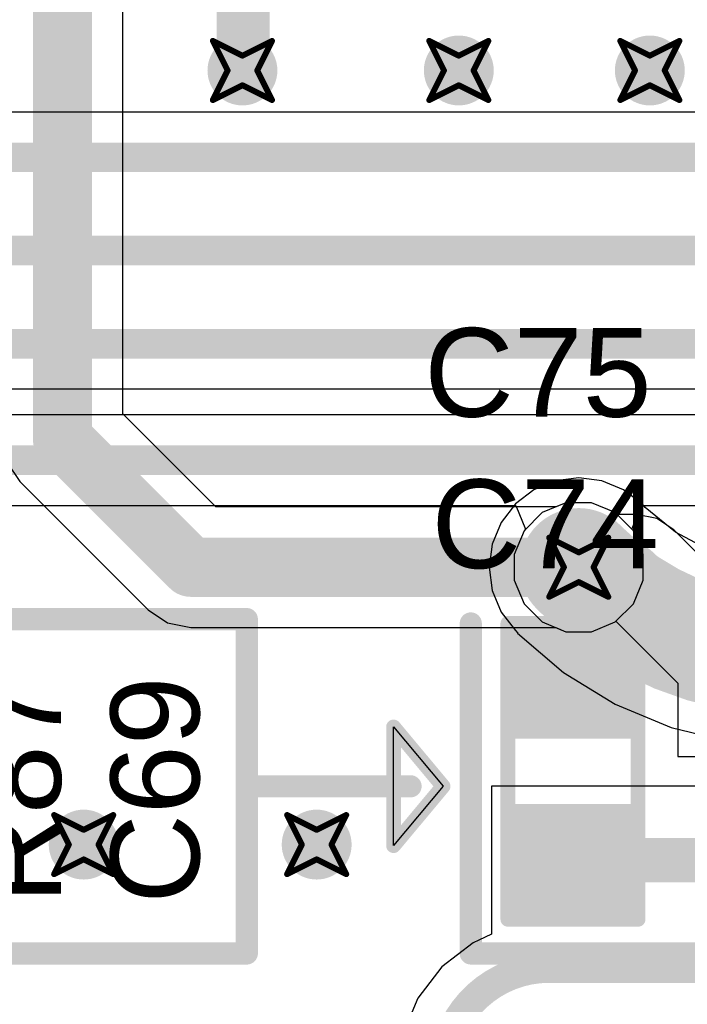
# Model space of a CAD drawing. Header units: inches. Extents: x -0.03 to 9.71, y 0 to 4.44.
# Tile 99 of 118: x 2.79 to 3.02, y 1.52 to 1.85. Entities that reach past the tile are written whole.
import ezdxf

# ---------------------------------------------------------------- set-up
doc = ezdxf.new("R2010")
doc.units = ezdxf.units.IN
doc.header["$MEASUREMENT"] = 0
for name, color, linetype in [('Bottom Layer', 5, 'Continuous'), ('Drill Drawing', 1, 'Continuous'), ('Layer 1', 16, 'Continuous'), ('Layer 2', 76, 'Continuous'), ('Top Layer', 1, 'Continuous'), ('Top Overlay', 2, 'Continuous'), ('Top Paste', 8, 'Continuous'), ('Top Solder', 216, 'Continuous'), ('Via Holes', 16, 'Continuous')]:
    doc.layers.add(name, color=color, linetype=linetype)
doc.styles.add('Arial', font='txt', dxfattribs={"height": 0.2})

# ---------------------------------------------------------------- blocks, each defined once
blk = doc.blocks.new('S______B______7')
at = {"layer": 'Top Layer'}
for points in [[(-0.045, -0.0175), (-0.045, 0.0175), (-0.015, 0.0175), (-0.015, -0.0175)], [(0.015, -0.0175), (0.015, 0.0175), (0.045, 0.0175), (0.045, -0.0175)]]:
    blk.add_hatch(color=1, dxfattribs=at).paths.add_polyline_path(points)
at = {"layer": 'Top Paste'}
for points in [[(-0.045, -0.0175), (-0.045, 0.0175), (-0.015, 0.0175), (-0.015, -0.0175)], [(0.015, -0.0175), (0.015, 0.0175), (0.045, 0.0175), (0.045, -0.0175)]]:
    blk.add_hatch(color=8, dxfattribs=at).paths.add_polyline_path(points)
at = {"layer": 'Top Solder'}
for points in [[(-0.049, -0.0215), (-0.049, 0.0215), (-0.011, 0.0215), (-0.011, -0.0215)], [(0.011, -0.0215), (0.011, 0.0215), (0.049, 0.0215), (0.049, -0.0215)]]:
    blk.add_hatch(color=216, dxfattribs=at).paths.add_polyline_path(points)
at = {"layer": 'Top Overlay', "const_width": 0.005}
for points in [[(0.05, 0.022), (-0.05, 0.022)], [(-0.05, -0.022), (-0.05, 0.022)], [(0.05, -0.022), (0.05, 0.022)], [(0.05, -0.022), (-0.05, -0.022)]]:
    blk.add_lwpolyline(points, dxfattribs=at)
at = {"layer": 'Top Overlay', "const_width": 0.0025}
for points in [[(-0.05125, 0.022, 1), (-0.04875, 0.022, 1)], [(-0.05125, 0.022, 1), (-0.04875, 0.022, 1)], [(0.04875, 0.022, 1), (0.05125, 0.022, 1)], [(0.04875, 0.022, 1), (0.05125, 0.022, 1)], [(-0.05125, -0.022, 1), (-0.04875, -0.022, 1)], [(-0.05125, -0.022, 1), (-0.04875, -0.022, 1)], [(0.04875, -0.022, 1), (0.05125, -0.022, 1)], [(0.04875, -0.022, 1), (0.05125, -0.022, 1)]]:
    blk.add_lwpolyline(points, format="xyb", close=True, dxfattribs=at)

msp = doc.modelspace()

# ---------------------------------------------------------------- hatches: boundary and pattern name
at = {"layer": 'Bottom Layer'}
h = msp.add_hatch(color=5, dxfattribs=at)
edge = h.paths.add_edge_path()
edge.add_arc((2.86782, 1.83646), 0.01181, 0, 360)
h = msp.add_hatch(color=5, dxfattribs=at)
edge = h.paths.add_edge_path()
edge.add_arc((2.94095, 1.83646), 0.01181, 0, 360)
h = msp.add_hatch(color=5, dxfattribs=at)
edge = h.paths.add_edge_path()
edge.add_arc((3.00551, 1.83646), 0.01181, 0, 360)
h = msp.add_hatch(color=5, dxfattribs=at)
edge = h.paths.add_edge_path()
edge.add_arc((2.98148, 1.66854), 0.01181, 0, 360)
h = msp.add_hatch(color=5, dxfattribs=at)
edge = h.paths.add_edge_path()
edge.add_arc((2.81417, 1.5748), 0.01181, 0, 360)
h = msp.add_hatch(color=5, dxfattribs=at)
edge = h.paths.add_edge_path()
edge.add_arc((2.89291, 1.5748), 0.01181, 0, 360)
at = {"layer": 'Layer 1'}
h = msp.add_hatch(color=16, dxfattribs=at)
edge = h.paths.add_edge_path()
edge.add_arc((2.86782, 1.83646), 0.01181, 0, 360)
h = msp.add_hatch(color=16, dxfattribs=at)
edge = h.paths.add_edge_path()
edge.add_arc((2.94095, 1.83646), 0.01181, 0, 360)
h = msp.add_hatch(color=16, dxfattribs=at)
edge = h.paths.add_edge_path()
edge.add_arc((3.00551, 1.83646), 0.01181, 0, 360)
h = msp.add_hatch(color=16, dxfattribs=at)
edge = h.paths.add_edge_path()
edge.add_arc((2.98148, 1.66854), 0.01181, 0, 360)
h = msp.add_hatch(color=16, dxfattribs=at)
edge = h.paths.add_edge_path()
edge.add_arc((2.81417, 1.5748), 0.01181, 0, 360)
h = msp.add_hatch(color=16, dxfattribs=at)
edge = h.paths.add_edge_path()
edge.add_arc((2.89291, 1.5748), 0.01181, 0, 360)
at = {"layer": 'Layer 2'}
h = msp.add_hatch(color=76, dxfattribs=at)
edge = h.paths.add_edge_path()
edge.add_arc((2.86782, 1.83646), 0.01181, 0, 360)
h = msp.add_hatch(color=76, dxfattribs=at)
edge = h.paths.add_edge_path()
edge.add_arc((2.94095, 1.83646), 0.01181, 0, 360)
h = msp.add_hatch(color=76, dxfattribs=at)
edge = h.paths.add_edge_path()
edge.add_arc((3.00551, 1.83646), 0.01181, 0, 360)
h = msp.add_hatch(color=76, dxfattribs=at)
edge = h.paths.add_edge_path()
edge.add_arc((2.98148, 1.66854), 0.01181, 0, 360)
h = msp.add_hatch(color=76, dxfattribs=at)
edge = h.paths.add_edge_path()
edge.add_arc((2.81417, 1.5748), 0.01181, 0, 360)
h = msp.add_hatch(color=76, dxfattribs=at)
edge = h.paths.add_edge_path()
edge.add_arc((2.89291, 1.5748), 0.01181, 0, 360)
at = {"layer": 'Top Layer'}
h = msp.add_hatch(color=1, dxfattribs=at)
edge = h.paths.add_edge_path()
edge.add_arc((2.86782, 1.83646), 0.01181, 0, 360)
h = msp.add_hatch(color=1, dxfattribs=at)
edge = h.paths.add_edge_path()
edge.add_arc((2.94095, 1.83646), 0.01181, 0, 360)
h = msp.add_hatch(color=1, dxfattribs=at)
edge = h.paths.add_edge_path()
edge.add_arc((3.00551, 1.83646), 0.01181, 0, 360)
h = msp.add_hatch(color=1, dxfattribs=at)
edge = h.paths.add_edge_path()
edge.add_arc((2.98148, 1.66854), 0.01181, 0, 360)
h = msp.add_hatch(color=1, dxfattribs=at)
edge = h.paths.add_edge_path()
edge.add_arc((2.81417, 1.5748), 0.01181, 0, 360)
h = msp.add_hatch(color=1, dxfattribs=at)
edge = h.paths.add_edge_path()
edge.add_arc((2.89291, 1.5748), 0.01181, 0, 360)
at = {"layer": 'Via Holes'}
h = msp.add_hatch(color=7, dxfattribs=at)
edge = h.paths.add_edge_path()
edge.add_arc((2.86782, 1.83646), 0.00591, 0, 360)
h = msp.add_hatch(color=7, dxfattribs=at)
edge = h.paths.add_edge_path()
edge.add_arc((2.94095, 1.83646), 0.00591, 0, 360)
h = msp.add_hatch(color=7, dxfattribs=at)
edge = h.paths.add_edge_path()
edge.add_arc((3.00551, 1.83646), 0.00591, 0, 360)
h = msp.add_hatch(color=7, dxfattribs=at)
edge = h.paths.add_edge_path()
edge.add_arc((2.98148, 1.66854), 0.00591, 0, 360)
h = msp.add_hatch(color=7, dxfattribs=at)
edge = h.paths.add_edge_path()
edge.add_arc((2.81417, 1.5748), 0.00591, 0, 360)
h = msp.add_hatch(color=7, dxfattribs=at)
edge = h.paths.add_edge_path()
edge.add_arc((2.89291, 1.5748), 0.00591, 0, 360)

# ---------------------------------------------------------------- linework, layer by layer
at = {"layer": 'Bottom Layer'}
for p, q in [((3.09705, 1.82238), (2.78091, 1.82238)), ((2.68091, 1.7288), (3.16004, 1.7288)), ((2.97714, 1.69035), (2.96912, 1.68703)), ((2.98582, 1.69035), (2.97714, 1.69035)), ((2.99383, 1.68703), (2.98582, 1.69035)), ((2.96912, 1.68703), (2.96299, 1.6809)), ((2.99997, 1.6809), (2.99383, 1.68703)), ((2.96299, 1.6809), (2.95967, 1.67288)), ((3.00329, 1.67288), (2.99997, 1.6809)), ((2.95967, 1.67288), (2.95967, 1.66421)), ((3.00329, 1.66421), (3.00329, 1.67288)), ((2.95967, 1.66421), (2.96299, 1.65619)), ((2.99997, 1.65619), (3.00329, 1.66421)), ((2.96299, 1.65619), (2.96912, 1.65005)), ((2.99383, 1.65005), (2.99997, 1.65619)), ((2.96912, 1.65005), (2.97714, 1.64673)), ((2.98582, 1.64673), (2.99383, 1.65005)), ((2.97714, 1.64673), (2.98582, 1.64673))]:
    msp.add_line(p, q, dxfattribs=at)
at = {"layer": 'Bottom Layer', "const_width": 0.01}
for points in [[(1.9126, 1.80709), (2.80315, 1.80709)], [(2.80315, 1.80709), (3.1126, 1.80709)], [(2.71535, 1.77559), (3.14409, 1.77559)], [(1.97559, 1.7441), (3.17559, 1.7441)]]:
    msp.add_lwpolyline(points, dxfattribs=at)
at = {"layer": 'Bottom Layer', "const_width": 0.005}
msp.add_lwpolyline([(2.80065, 1.80709, 1), (2.80565, 1.80709, 1)], format="xyb", close=True, dxfattribs=at)
msp.add_lwpolyline([(2.80065, 1.80709, 1), (2.80565, 1.80709, 1)], format="xyb", close=True, dxfattribs=at)
at = {"layer": 'Drill Drawing', "const_width": 0.002}
for points in [[(2.85782, 1.84646), (2.86782, 1.84146)], [(2.85782, 1.84646), (2.86282, 1.83646)], [(2.86782, 1.84146), (2.87782, 1.84646)], [(2.87282, 1.83646), (2.87782, 1.84646)], [(2.93094, 1.84646), (2.94095, 1.84146)], [(2.93094, 1.84646), (2.93594, 1.83646)], [(2.94095, 1.84146), (2.95094, 1.84646)], [(2.94595, 1.83646), (2.95094, 1.84646)], [(2.99551, 1.84646), (3.00551, 1.84146)], [(2.99551, 1.84646), (3.00051, 1.83646)], [(3.00551, 1.84146), (3.01551, 1.84646)], [(3.01051, 1.83646), (3.01551, 1.84646)], [(2.85782, 1.82646), (2.86282, 1.83646)], [(2.87282, 1.83646), (2.87782, 1.82646)], [(2.93094, 1.82646), (2.93594, 1.83646)], [(2.94595, 1.83646), (2.95094, 1.82646)], [(2.99551, 1.82646), (3.00051, 1.83646)], [(3.01051, 1.83646), (3.01551, 1.82646)], [(2.85782, 1.82646), (2.86782, 1.83146)], [(2.86782, 1.83146), (2.87782, 1.82646)], [(2.93094, 1.82646), (2.94095, 1.83146)], [(2.94095, 1.83146), (2.95094, 1.82646)], [(2.99551, 1.82646), (3.00551, 1.83146)], [(3.00551, 1.83146), (3.01551, 1.82646)], [(2.97148, 1.67854), (2.98148, 1.67354)], [(2.97148, 1.67854), (2.97648, 1.66854)], [(2.98148, 1.67354), (2.99148, 1.67854)], [(2.98648, 1.66854), (2.99148, 1.67854)], [(2.97148, 1.65854), (2.97648, 1.66854)], [(2.98648, 1.66854), (2.99148, 1.65854)], [(2.97148, 1.65854), (2.98148, 1.66354)], [(2.98148, 1.66354), (2.99148, 1.65854)], [(2.80417, 1.5848), (2.81417, 1.5798)], [(2.80417, 1.5848), (2.80917, 1.5748)], [(2.81417, 1.5798), (2.82417, 1.5848)], [(2.81917, 1.5748), (2.82417, 1.5848)], [(2.88291, 1.5848), (2.89291, 1.5798)], [(2.88291, 1.5848), (2.88791, 1.5748)], [(2.89291, 1.5798), (2.90291, 1.5848)], [(2.89791, 1.5748), (2.90291, 1.5848)], [(2.80417, 1.5648), (2.80917, 1.5748)], [(2.81917, 1.5748), (2.82417, 1.5648)], [(2.88291, 1.5648), (2.88791, 1.5748)], [(2.89791, 1.5748), (2.90291, 1.5648)], [(2.80417, 1.5648), (2.81417, 1.5698)], [(2.81417, 1.5698), (2.82417, 1.5648)], [(2.88291, 1.5648), (2.89291, 1.5698)], [(2.89291, 1.5698), (2.90291, 1.5648)]]:
    msp.add_lwpolyline(points, dxfattribs=at)
at = {"layer": 'Drill Drawing', "const_width": 0.001}
for points in [[(2.85732, 1.84646, 1), (2.85832, 1.84646, 1)], [(2.85732, 1.84646, 1), (2.85832, 1.84646, 1)], [(2.87732, 1.84646, 1), (2.87832, 1.84646, 1)], [(2.87732, 1.84646, 1), (2.87832, 1.84646, 1)], [(2.93045, 1.84646, 1), (2.93145, 1.84646, 1)], [(2.93045, 1.84646, 1), (2.93145, 1.84646, 1)], [(2.95045, 1.84646, 1), (2.95145, 1.84646, 1)], [(2.95045, 1.84646, 1), (2.95145, 1.84646, 1)], [(2.99501, 1.84646, 1), (2.99601, 1.84646, 1)], [(2.99501, 1.84646, 1), (2.99601, 1.84646, 1)], [(3.01501, 1.84646, 1), (3.01601, 1.84646, 1)], [(3.01501, 1.84646, 1), (3.01601, 1.84646, 1)], [(2.86732, 1.84146, 1), (2.86832, 1.84146, 1)], [(2.86732, 1.84146, 1), (2.86832, 1.84146, 1)], [(2.94044, 1.84146, 1), (2.94144, 1.84146, 1)], [(2.94044, 1.84146, 1), (2.94144, 1.84146, 1)], [(3.00501, 1.84146, 1), (3.00601, 1.84146, 1)], [(3.00501, 1.84146, 1), (3.00601, 1.84146, 1)], [(2.86232, 1.83646, 1), (2.86332, 1.83646, 1)], [(2.86232, 1.83646, 1), (2.86332, 1.83646, 1)], [(2.87232, 1.83646, 1), (2.87332, 1.83646, 1)], [(2.87232, 1.83646, 1), (2.87332, 1.83646, 1)], [(2.93545, 1.83646, 1), (2.93644, 1.83646, 1)], [(2.93545, 1.83646, 1), (2.93644, 1.83646, 1)], [(2.94544, 1.83646, 1), (2.94645, 1.83646, 1)], [(2.94544, 1.83646, 1), (2.94645, 1.83646, 1)], [(3.00001, 1.83646, 1), (3.00101, 1.83646, 1)], [(3.00001, 1.83646, 1), (3.00101, 1.83646, 1)], [(3.01001, 1.83646, 1), (3.01101, 1.83646, 1)], [(3.01001, 1.83646, 1), (3.01101, 1.83646, 1)], [(2.86732, 1.83146, 1), (2.86832, 1.83146, 1)], [(2.86732, 1.83146, 1), (2.86832, 1.83146, 1)], [(2.94044, 1.83146, 1), (2.94144, 1.83146, 1)], [(2.94044, 1.83146, 1), (2.94144, 1.83146, 1)], [(3.00501, 1.83146, 1), (3.00601, 1.83146, 1)], [(3.00501, 1.83146, 1), (3.00601, 1.83146, 1)], [(2.85732, 1.82646, 1), (2.85832, 1.82646, 1)], [(2.85732, 1.82646, 1), (2.85832, 1.82646, 1)], [(2.87732, 1.82646, 1), (2.87832, 1.82646, 1)], [(2.87732, 1.82646, 1), (2.87832, 1.82646, 1)], [(2.93045, 1.82646, 1), (2.93145, 1.82646, 1)], [(2.93045, 1.82646, 1), (2.93145, 1.82646, 1)], [(2.95045, 1.82646, 1), (2.95145, 1.82646, 1)], [(2.95045, 1.82646, 1), (2.95145, 1.82646, 1)], [(2.99501, 1.82646, 1), (2.99601, 1.82646, 1)], [(2.99501, 1.82646, 1), (2.99601, 1.82646, 1)], [(3.01501, 1.82646, 1), (3.01601, 1.82646, 1)], [(3.01501, 1.82646, 1), (3.01601, 1.82646, 1)], [(2.97098, 1.67854, 1), (2.97198, 1.67854, 1)], [(2.97098, 1.67854, 1), (2.97198, 1.67854, 1)], [(2.99098, 1.67854, 1), (2.99198, 1.67854, 1)], [(2.99098, 1.67854, 1), (2.99198, 1.67854, 1)], [(2.98098, 1.67354, 1), (2.98198, 1.67354, 1)], [(2.98098, 1.67354, 1), (2.98198, 1.67354, 1)], [(2.97598, 1.66854, 1), (2.97698, 1.66854, 1)], [(2.97598, 1.66854, 1), (2.97698, 1.66854, 1)], [(2.98598, 1.66854, 1), (2.98698, 1.66854, 1)], [(2.98598, 1.66854, 1), (2.98698, 1.66854, 1)], [(2.98098, 1.66354, 1), (2.98198, 1.66354, 1)], [(2.98098, 1.66354, 1), (2.98198, 1.66354, 1)], [(2.97098, 1.65854, 1), (2.97198, 1.65854, 1)], [(2.97098, 1.65854, 1), (2.97198, 1.65854, 1)], [(2.99098, 1.65854, 1), (2.99198, 1.65854, 1)], [(2.99098, 1.65854, 1), (2.99198, 1.65854, 1)], [(2.80367, 1.5848, 1), (2.80467, 1.5848, 1)], [(2.80367, 1.5848, 1), (2.80467, 1.5848, 1)], [(2.82367, 1.5848, 1), (2.82467, 1.5848, 1)], [(2.82367, 1.5848, 1), (2.82467, 1.5848, 1)], [(2.88241, 1.5848, 1), (2.88341, 1.5848, 1)], [(2.88241, 1.5848, 1), (2.88341, 1.5848, 1)], [(2.90241, 1.5848, 1), (2.90341, 1.5848, 1)], [(2.90241, 1.5848, 1), (2.90341, 1.5848, 1)], [(2.81367, 1.5798, 1), (2.81467, 1.5798, 1)], [(2.81367, 1.5798, 1), (2.81467, 1.5798, 1)], [(2.89241, 1.5798, 1), (2.89341, 1.5798, 1)], [(2.89241, 1.5798, 1), (2.89341, 1.5798, 1)], [(2.80867, 1.5748, 1), (2.80967, 1.5748, 1)], [(2.80867, 1.5748, 1), (2.80967, 1.5748, 1)], [(2.81867, 1.5748, 1), (2.81967, 1.5748, 1)], [(2.81867, 1.5748, 1), (2.81967, 1.5748, 1)], [(2.88741, 1.5748, 1), (2.88841, 1.5748, 1)], [(2.88741, 1.5748, 1), (2.88841, 1.5748, 1)], [(2.89741, 1.5748, 1), (2.89841, 1.5748, 1)], [(2.89741, 1.5748, 1), (2.89841, 1.5748, 1)], [(2.81367, 1.5698, 1), (2.81467, 1.5698, 1)], [(2.81367, 1.5698, 1), (2.81467, 1.5698, 1)], [(2.89241, 1.5698, 1), (2.89341, 1.5698, 1)], [(2.89241, 1.5698, 1), (2.89341, 1.5698, 1)], [(2.80367, 1.5648, 1), (2.80467, 1.5648, 1)], [(2.80367, 1.5648, 1), (2.80467, 1.5648, 1)], [(2.82367, 1.5648, 1), (2.82467, 1.5648, 1)], [(2.82367, 1.5648, 1), (2.82467, 1.5648, 1)], [(2.88241, 1.5648, 1), (2.88341, 1.5648, 1)], [(2.88241, 1.5648, 1), (2.88341, 1.5648, 1)], [(2.90241, 1.5648, 1), (2.90341, 1.5648, 1)], [(2.90241, 1.5648, 1), (2.90341, 1.5648, 1)]]:
    msp.add_lwpolyline(points, format="xyb", close=True, dxfattribs=at)
at = {"layer": 'Layer 1'}
for p, q in [((3.15751, 1.72002), (2.68344, 1.72002)), ((2.63091, 1.68943), (2.9602, 1.68943)), ((2.9602, 1.68943), (2.96352, 1.68143)), ((2.99943, 1.68143), (3.00275, 1.68943)), ((3.00275, 1.68943), (3.18366, 1.68943)), ((2.96299, 1.6809), (2.95967, 1.67288)), ((2.96352, 1.68143), (2.96299, 1.6809)), ((2.99997, 1.6809), (2.99943, 1.68143)), ((3.00329, 1.67288), (2.99997, 1.6809)), ((2.95967, 1.67288), (2.95967, 1.66421)), ((3.00329, 1.66421), (3.00329, 1.67288)), ((2.95967, 1.66421), (2.96299, 1.65619)), ((2.99997, 1.65619), (3.00329, 1.66421)), ((2.96299, 1.65619), (2.96912, 1.65005)), ((2.99383, 1.65005), (2.99997, 1.65619)), ((2.96912, 1.65005), (2.97714, 1.64673)), ((2.98582, 1.64673), (2.99383, 1.65005)), ((2.97714, 1.64673), (2.98582, 1.64673))]:
    msp.add_line(p, q, dxfattribs=at)
at = {"layer": 'Layer 1', "const_width": 0.01}
msp.add_lwpolyline([(2.61535, 1.70473), (3.19921, 1.70473)], dxfattribs=at)
at = {"layer": 'Layer 2'}
for p, q in [((2.97364, 1.69777), (2.96635, 1.69475)), ((2.98148, 1.6988), (2.97364, 1.69777)), ((2.98931, 1.69777), (2.98148, 1.6988)), ((2.99661, 1.69475), (2.98931, 1.69777)), ((2.96635, 1.69475), (2.96008, 1.68994)), ((3.00287, 1.68994), (2.99661, 1.69475)), ((2.96008, 1.68994), (2.95527, 1.68367)), ((3.00371, 1.6891), (3.00287, 1.68994)), ((3.00397, 1.68877), (3.00371, 1.6891)), ((3.01423, 1.68035), (3.00397, 1.68877)), ((2.95527, 1.68367), (2.95225, 1.67638)), ((3.0263, 1.67389), (3.01423, 1.68035)), ((2.95225, 1.67638), (2.95122, 1.66854)), ((2.95122, 1.66854), (2.95225, 1.66071)), ((2.95225, 1.66071), (2.95527, 1.65341)), ((2.95527, 1.65341), (2.96008, 1.64715)), ((2.96008, 1.64715), (2.96092, 1.64631)), ((2.96092, 1.64631), (2.96082, 1.64621)), ((2.96082, 1.64621), (2.97638, 1.63292)), ((2.97638, 1.63292), (2.99383, 1.62223)), ((2.99383, 1.62223), (3.01273, 1.61439)), ((3.01273, 1.61439), (3.03263, 1.60962))]:
    msp.add_line(p, q, dxfattribs=at)
at = {"layer": 'Layer 2', "const_width": 0.04}
msp.add_lwpolyline([(2.98148, 1.66854), (2.98232, 1.6677)], dxfattribs=at)
at = {"layer": 'Layer 2', "const_width": 0.02}
for points in [[(2.97148, 1.66854, 1), (2.99148, 1.66854, 1)], [(2.97232, 1.6677, 1), (2.99232, 1.6677, 1)], [(2.97232, 1.6677, 1), (2.99232, 1.6677, 1)]]:
    msp.add_lwpolyline(points, format="xyb", close=True, dxfattribs=at)
at = {"layer": 'Layer 2', "const_width": 0.04}
msp.add_lwpolyline([(3.05303, 1.63841, -0.198912), (2.98232, 1.6677)], format="xyb", dxfattribs=at)
at = {"layer": 'Top Layer'}
for p, q in [((2.82739, 1.72035), (2.82739, 1.96434)), ((2.8588, 1.68894), (2.82739, 1.72035)), ((2.78816, 1.70409), (2.79258, 1.69748)), ((2.79258, 1.69748), (2.83594, 1.65412)), ((2.97371, 1.68894), (2.8588, 1.68894)), ((2.97714, 1.69035), (2.97371, 1.68894)), ((2.98582, 1.69035), (2.97714, 1.69035)), ((2.99383, 1.68703), (2.98582, 1.69035)), ((2.99448, 1.68639), (2.99383, 1.68703)), ((3.00103, 1.68639), (2.99448, 1.68639)), ((3.00786, 1.68503), (3.00103, 1.68639)), ((3.01364, 1.68116), (3.00786, 1.68503)), ((3.04025, 1.65455), (3.01364, 1.68116)), ((2.83594, 1.65412), (2.84255, 1.6497)), ((2.84255, 1.6497), (2.85035, 1.64815)), ((2.85035, 1.64815), (2.97371, 1.64815)), ((2.97371, 1.64815), (2.97714, 1.64673)), ((2.98582, 1.64673), (2.99383, 1.65005)), ((2.99383, 1.65005), (2.99406, 1.65028)), ((2.99406, 1.65028), (3.01502, 1.62932)), ((2.97714, 1.64673), (2.98582, 1.64673)), ((3.01502, 1.62932), (3.01502, 1.60455)), ((3.01502, 1.60455), (3.07002, 1.60455)), ((3.00703, 1.59455), (2.95203, 1.59455)), ((2.95203, 1.59455), (2.95203, 1.54455)), ((3.01502, 1.59455), (3.00703, 1.59455)), ((3.00703, 1.59455), (3.00703, 1.59455)), ((3.07002, 1.59455), (3.01502, 1.59455)), ((3.01502, 1.59455), (3.01502, 1.59455)), ((2.95203, 1.54455), (2.94772, 1.54244)), ((2.94582, 1.54164), (2.93521, 1.53349)), ((2.94583, 1.54164), (2.94582, 1.54164)), ((2.94772, 1.54244), (2.94583, 1.54164)), ((2.93521, 1.53349), (2.92706, 1.52288)), ((2.92706, 1.52288), (2.92194, 1.51051))]:
    msp.add_line(p, q, dxfattribs=at)
for points, const_width in [([(2.807, 1.7119), (2.807, 1.97682)], 0.02), ([(2.86807, 1.8367), (2.86807, 1.8837)], 0.018), ([(2.807, 1.7119), (2.85035, 1.66854)], 0.02), ([(2.85035, 1.66854), (2.98148, 1.66854)], 0.02), ([(2.98148, 1.66854), (3.00103, 1.66854)], 0.015), ([(3.00103, 1.66854), (3.04002, 1.62955)], 0.015), ([(2.98303, 1.56955), (3.04252, 1.56955)], 0.015), ([(2.97145, 1.53307), (3.28858, 1.53307)], 0.01)]:
    msp.add_lwpolyline(points, dxfattribs=dict(at, const_width=const_width))
for points, const_width in [([(2.86357, 1.8367, 1), (2.87257, 1.8367, 1)], 0.009), ([(2.802, 1.7119, 1), (2.812, 1.7119, 1)], 0.01), ([(2.802, 1.7119, 1), (2.812, 1.7119, 1)], 0.01), ([(2.84535, 1.66854, 1), (2.85535, 1.66854, 1)], 0.01), ([(2.84535, 1.66854, 1), (2.85535, 1.66854, 1)], 0.01), ([(2.97648, 1.66854, 1), (2.98648, 1.66854, 1)], 0.01), ([(2.97773, 1.66854, 1), (2.98523, 1.66854, 1)], 0.0075), ([(2.99728, 1.66854, 1), (3.00478, 1.66854, 1)], 0.0075), ([(2.99728, 1.66854, 1), (3.00478, 1.66854, 1)], 0.0075), ([(2.97928, 1.56955, 1), (2.98678, 1.56955, 1)], 0.0075), ([(2.96895, 1.53307, 1), (2.97395, 1.53307, 1)], 0.005), ([(2.96895, 1.53307, 1), (2.97395, 1.53307, 1)], 0.005)]:
    msp.add_lwpolyline(points, format="xyb", close=True, dxfattribs=dict(at, const_width=const_width))
at = {"layer": 'Top Layer', "const_width": 0.01}
msp.add_lwpolyline([(2.93563, 1.49725, -0.414214), (2.97145, 1.53307)], format="xyb", dxfattribs=at)
at = {"layer": 'Top Overlay'}
for p, q in [((2.9189, 1.57445), (2.9189, 1.61455)), ((2.9189, 1.61455), (2.93563, 1.5945)), ((2.93563, 1.5945), (2.9189, 1.57445))]:
    msp.add_line(p, q, dxfattribs=at)
for points, const_width in [([(2.714, 1.651), (2.8693, 1.651)], 0.0075), ([(2.8693, 1.538), (2.8693, 1.651)], 0.0075), ([(2.945, 1.538), (2.945, 1.64955)], 0.0075), ([(2.9189, 1.61455), (2.93563, 1.5945)], 0.005), ([(2.9189, 1.57445), (2.9189, 1.61455)], 0.005), ([(2.8693, 1.5945), (2.92463, 1.5945)], 0.0075), ([(2.9189, 1.57445), (2.93563, 1.5945)], 0.005), ([(2.714, 1.538), (2.8693, 1.538)], 0.0075), ([(2.945, 1.538), (3.131, 1.538)], 0.0075)]:
    msp.add_lwpolyline(points, dxfattribs=dict(at, const_width=const_width))
for points, const_width in [([(2.86742, 1.651, 1), (2.87117, 1.651, 1)], 0.00375), ([(2.86742, 1.651, 1), (2.87117, 1.651, 1)], 0.00375), ([(2.94313, 1.64955, 1), (2.94687, 1.64955, 1)], 0.00375), ([(2.91765, 1.61455, 1), (2.92015, 1.61455, 1)], 0.0025), ([(2.91765, 1.61455, 1), (2.92015, 1.61455, 1)], 0.0025), ([(2.86742, 1.5945, 1), (2.87117, 1.5945, 1)], 0.00375), ([(2.92275, 1.5945, 1), (2.92651, 1.5945, 1)], 0.00375), ([(2.93438, 1.5945, 1), (2.93688, 1.5945, 1)], 0.0025), ([(2.93438, 1.5945, 1), (2.93688, 1.5945, 1)], 0.0025), ([(2.91765, 1.57445, 1), (2.92015, 1.57445, 1)], 0.0025), ([(2.91765, 1.57445, 1), (2.92015, 1.57445, 1)], 0.0025), ([(2.86742, 1.538, 1), (2.87117, 1.538, 1)], 0.00375), ([(2.86742, 1.538, 1), (2.87117, 1.538, 1)], 0.00375), ([(2.94313, 1.538, 1), (2.94687, 1.538, 1)], 0.00375), ([(2.94313, 1.538, 1), (2.94687, 1.538, 1)], 0.00375)]:
    msp.add_lwpolyline(points, format="xyb", close=True, dxfattribs=dict(at, const_width=const_width))

# ---------------------------------------------------------------- block references
at = {"rotation": 270}
msp.add_blockref('S______B______7', (2.97953, 1.59955), dxfattribs=at)

# ---------------------------------------------------------------- texts
at = {"layer": 'Top Overlay', "style": 'Arial'}
for s, p in [('C75', (2.92925, 1.71941)), ('C74', (2.93171, 1.66823))]:
    msp.add_text(s, height=0.03, dxfattribs=at).set_placement(p)
for s, p in [('R87', (2.80647, 1.55479)), ('C69', (2.85326, 1.55479))]:
    msp.add_text(s, height=0.03, rotation=90, dxfattribs=at).set_placement(p)

doc.saveas('drawing.dxf')
